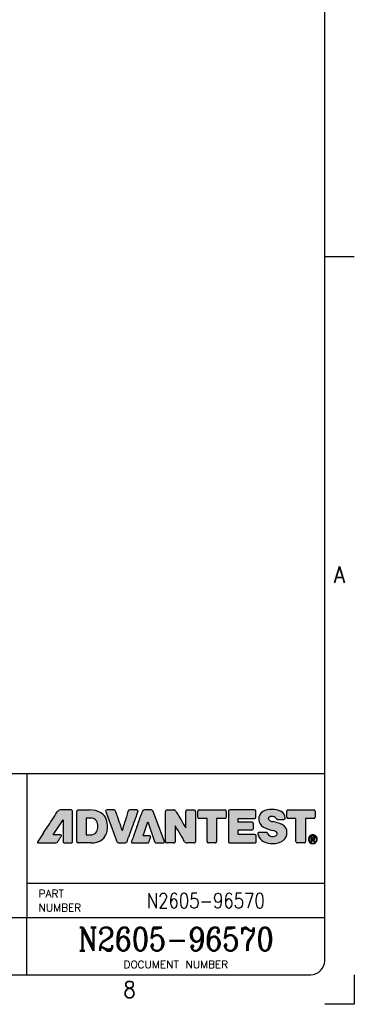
# Model space of a CAD drawing. Header units: inches. Extents: x 71 to 912, y 11 to 605.
# Tile 11 of 18: x 840 to 912, y 11 to 222. Entities that reach past the tile are written whole.
import ezdxf

# ---------------------------------------------------------------- set-up
doc = ezdxf.new("R2010")
doc.units = ezdxf.units.IN
doc.layers.add('1', color=7, linetype='Continuous')
doc.layers.add('Layer_1', color=7, linetype='Continuous')
doc.styles.add('CONVERTER_12', font='txt.shx', dxfattribs={"width": 0.9})
doc.styles.add('CONVERTER_14', font='txt.shx', dxfattribs={"width": 1.035})
doc.styles.add('CONVERTER_15', font='complex.shx', dxfattribs={"width": 0.855})
doc.styles.add('CONVERTER_16', font='txt.shx', dxfattribs={"width": 0.81})

# ---------------------------------------------------------------- blocks, each defined once
blk = doc.blocks.new('Drawing_Grid_Zones__10', base_point=(76.9653551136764, 17.25000004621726))
at = {"layer": '1', "color": 4, "linetype": 'Continuous'}
for p, q in [((911.6153551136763, 171.3750000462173), (905.2653551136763, 171.3750000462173)), ((911.6153551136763, 17.25000004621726), (911.6153551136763, 10.90000004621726)), ((911.6153551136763, 10.90000004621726), (905.2653551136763, 10.90000004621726))]:
    blk.add_line(p, q, dxfattribs=at)
at = {"layer": '1', "color": 4, "char_height": 3.5, "attachment_point": 5, "line_spacing_factor": 1.08043217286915, "style": 'CONVERTER_12'}
for s, insert in [('A', (908.4403551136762, 103.1125000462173)), ('8', (863.3841051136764, 14.07500004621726))]:
    blk.add_mtext(s, dxfattribs=dict(at, insert=insert))
blk = doc.blocks.new('A1_Size_Verigy_Frame__11', base_point=(76.9653551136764, 17.25000004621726))
at = {"layer": '1', "linetype": 'Continuous'}
h = blk.add_hatch(color=242, dxfattribs=at)
edge = h.paths.add_edge_path()
edge.add_arc((848.8530768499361, 51.66338460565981), 1.10714186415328, 131.212876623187, 152.1375945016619, ccw=False)
edge.add_arc((848.5058128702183, 51.93257433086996), 0.6810265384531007, 85.66129334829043, 124.13819621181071, ccw=False)
edge.add_line((848.5573341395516, 52.61164921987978), (850.8615757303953, 52.61164921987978))
edge.add_arc((850.8787947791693, 52.29340000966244), 0.3187146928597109, 46.77598937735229, 93.09699999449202, ccw=False)
edge.add_arc((850.8561036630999, 52.31199904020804), 0.3220351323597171, -3.008716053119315, 41.560746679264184, ccw=False)
edge.add_line((851.1776948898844, 52.29509610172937), (851.1776948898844, 45.85282196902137))
edge.add_arc((850.8559241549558, 45.83585842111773), 0.3222175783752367, -41.549221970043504, 3.017803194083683, ccw=False)
edge.add_arc((850.8788168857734, 45.85437912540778), 0.3186953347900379, 266.89883150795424, 313.22182736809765, ccw=False)
edge.add_line((850.8615757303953, 45.53615049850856), (849.4417418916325, 45.53615049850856))
edge.add_arc((849.4246209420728, 45.85442036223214), 0.3187300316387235, 226.7823603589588, 273.0791905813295, ccw=False)
edge.add_arc((849.4471966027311, 45.83596305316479), 0.3220548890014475, 176.9993113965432, 221.5997663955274, ccw=False)
edge.add_line((849.1255832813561, 45.85282196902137), (849.1255832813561, 50.48505452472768))
edge.add_line((849.1255832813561, 50.48505452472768), (846.9592221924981, 47.25194414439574))
edge.add_line((846.9592221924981, 47.25194414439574), (848.5805312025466, 47.25194414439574))
edge.add_arc((848.6118455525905, 47.08000237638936), 0.1747700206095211, 21.952584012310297, 100.3216867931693, ccw=False)
edge.add_arc((848.4707295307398, 47.12753407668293), 0.3037363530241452, -37.48613410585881, 3.3604449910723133, ccw=False)
edge.add_arc((674.2049439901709, 162.099209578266), 209.0780896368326, 326.41132645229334, 326.5792984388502, ccw=False)
edge.add_arc((634.7029819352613, 188.1257820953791), 256.3830913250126, 326.29183125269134, 326.4499020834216, ccw=False)
edge.add_arc((847.3686410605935, 46.20328131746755), 0.7112396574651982, 304.5942986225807, 329.5321343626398, ccw=False)
edge.add_arc((847.4548023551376, 46.18597662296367), 0.6509495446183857, 266.6333532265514, 299.2082095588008, ccw=False)
edge.add_line((847.4165751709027, 45.53615049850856), (843.8235947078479, 45.53615049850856))
edge.add_arc((843.7999954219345, 45.68954943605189), 0.1552036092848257, 199.4846287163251, 278.7459613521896, ccw=False)
edge.add_arc((843.945751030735, 45.67378134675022), 0.2942812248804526, 143.4495643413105, 187.0268410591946, ccw=False)
edge.add_arc((1179.811649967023, -173.9258248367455), 401.579068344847, 146.5283346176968, 146.8196182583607, ccw=False)
edge.add_arc((-7145.500539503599, 5316.300445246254), 9571.054158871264, 326.5995368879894, 326.620440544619)
edge.add_arc((646.1799763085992, 183.2184433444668), 240.5232951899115, 326.5016188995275, 326.9888478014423)
h = blk.add_hatch(color=242, dxfattribs=at)
edge = h.paths.add_edge_path()
edge.add_arc((2835.423456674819, -547.8136961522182), 2061.644341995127, 163.075853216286, 163.1104968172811)
edge.add_line((862.704379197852, 51.14943646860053), (862.1086606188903, 49.18817125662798))
edge.add_line((862.1086606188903, 49.18817125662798), (861.7954798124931, 48.15694520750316))
edge.add_arc((3216.060300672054, 851.557209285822), 2487.572075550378, 198.8172732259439, 198.8423683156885, ccw=False)
edge.add_arc((2390.88647299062, 570.5553515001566), 1615.864646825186, 198.7501215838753, 198.8235782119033, ccw=False)
edge.add_arc((967.2341038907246, 87.60326484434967), 112.5258629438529, 198.2618577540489, 198.9025518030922, ccw=False)
edge.add_arc((860.017873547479, 52.26889948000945), 0.3652270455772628, 11.56522843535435, 54.9393146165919)
edge.add_arc((860.0336640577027, 52.17391711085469), 0.4391204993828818, 63.77998794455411, 94.55738861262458)
edge.add_line((859.998772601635, 52.61164921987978), (858.4985775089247, 52.61164921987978))
edge.add_arc((858.4696646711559, 52.37343898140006), 0.2399584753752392, 83.07955931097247, 147.3527309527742)
edge.add_arc((858.5606288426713, 52.39645904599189), 0.3117413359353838, 160.0376524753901, 204.336222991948)
edge.add_line((858.2765879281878, 52.26799341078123), (858.8107774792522, 50.84025523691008))
edge.add_line((858.8107774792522, 50.84025523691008), (859.5935735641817, 48.748327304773))
edge.add_line((859.5935735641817, 48.748327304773), (860.3183769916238, 46.81149274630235))
edge.add_line((860.3183769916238, 46.81149274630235), (860.6785885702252, 45.84903469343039))
edge.add_arc((861.1548837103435, 45.99351803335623), 0.4977273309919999, 196.8750868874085, 230.6411219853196)
edge.add_arc((861.0862549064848, 45.98704203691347), 0.4518573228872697, 236.8609956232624, 273.7467478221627)
edge.add_line((861.115782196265, 45.53615049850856), (862.4007337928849, 45.53615049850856))
edge.add_arc((862.4303973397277, 45.98803456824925), 0.4528566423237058, 266.2442556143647, 303.1029394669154)
edge.add_arc((862.3620204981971, 45.99384844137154), 0.4980180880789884, 309.339717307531, 343.0953349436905)
edge.add_arc((650.4088791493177, 123.3331522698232), 226.1197480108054, 339.9604621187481, 340.2198396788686)
edge.add_line((863.1871112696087, 46.81149274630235), (863.886381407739, 48.748327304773))
edge.add_arc((2127.556604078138, -407.5527928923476), 1343.530105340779, 160.050879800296, 160.1457578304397, ccw=False)
edge.add_arc((1045.490543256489, -14.57047353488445), 192.3126038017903, 159.6623944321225, 160.1153819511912, ccw=False)
edge.add_arc((864.8859647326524, 52.39602786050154), 0.3083805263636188, 335.4691386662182, 380.2746989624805)
edge.add_arc((864.9734893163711, 52.37398522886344), 0.2394134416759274, 32.57561105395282, 96.93073074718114)
edge.add_line((864.9445994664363, 52.61164921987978), (863.4438126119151, 52.61164921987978))
edge.add_arc((863.4090701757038, 52.17484182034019), 0.4381868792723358, 85.45242773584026, 116.2457938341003)
edge.add_arc((863.4258057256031, 52.26782308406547), 0.3665156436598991, 125.0548009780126, 168.3042081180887)
h = blk.add_hatch(color=242, dxfattribs=at)
edge = h.paths.add_edge_path()
edge.add_arc((855.7663957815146, 49.67654096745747), 2.779835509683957, 19.857452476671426, 57.83270334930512, ccw=False)
edge.add_arc((853.7552748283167, 48.99684525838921), 4.902452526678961, -1.2407464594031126, 19.34486340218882, ccw=False)
edge.add_arc((854.5693350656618, 48.9047155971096), 4.087266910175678, 342.9432631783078, 359.80339281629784, ccw=False)
edge.add_arc((855.6273922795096, 48.53897882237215), 2.968731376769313, 309.5011562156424, 343.7018035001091, ccw=False)
edge.add_arc((855.3371045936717, 49.19790832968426), 3.667015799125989, 266.9313870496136, 306.4505430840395, ccw=False)
edge.add_line((855.1408026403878, 45.53615049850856), (852.3823246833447, 45.53615049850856))
edge.add_arc((852.365127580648, 45.85500072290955), 0.3193136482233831, 226.8230030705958, 273.0872415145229, ccw=False)
edge.add_arc((852.3872516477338, 45.83594887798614), 0.3218831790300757, 176.9951825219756, 221.6235329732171, ccw=False)
edge.add_line((852.0658110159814, 45.85282196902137), (852.0658110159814, 52.29509610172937))
edge.add_arc((852.3870725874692, 52.31190852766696), 0.321701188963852, 138.3649337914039, 182.9956994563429, ccw=False)
edge.add_arc((852.3651497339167, 52.2927783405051), 0.3193330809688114, 86.9169271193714, 133.1791759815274, ccw=False)
edge.add_line((852.3823246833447, 52.61164921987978), (854.7913081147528, 52.61164921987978))
edge.add_arc((855.0127915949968, 48.07675339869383), 4.540301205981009, 60.5316260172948, 92.79609357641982, ccw=False)
edge = h.paths.add_edge_path(flags=16)
edge.add_arc((854.9797181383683, 49.07434396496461), 1.814619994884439, 69.2049277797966, 89.7892672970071)
edge.add_line((854.9863922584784, 50.88895168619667), (854.0845078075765, 50.88895168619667))
edge.add_line((854.0845078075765, 50.88895168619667), (854.0845078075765, 47.26985480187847))
edge.add_line((854.0845078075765, 47.26985480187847), (854.9863922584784, 47.26985480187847))
edge.add_arc((854.9798725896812, 49.08520293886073), 1.815359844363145, 270.2057720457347, 290.7809905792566)
edge.add_arc((855.1259150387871, 48.72546974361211), 1.427242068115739, 290.423331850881, 325.0652133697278)
edge.add_arc((854.6037259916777, 48.98567008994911), 2.006168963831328, 327.5139589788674, 362.6796667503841)
edge.add_arc((854.604366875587, 49.17313902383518), 2.00552337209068, 357.3227798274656, 392.4911637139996)
edge.add_arc((855.1254190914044, 49.43271742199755), 1.427892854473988, 34.93741914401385, 69.56515606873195)
h = blk.add_hatch(color=242, dxfattribs=at)
edge = h.paths.add_edge_path()
edge.add_arc((866.5334065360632, 52.20641025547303), 0.4074515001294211, 84.02632575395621, 136.7395135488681)
edge.add_arc((867.237486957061, 51.84875589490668), 1.186270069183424, 147.528339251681, 165.5944165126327)
edge.add_arc((655.674342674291, 127.0836297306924), 223.360895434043, 340.0995832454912, 340.3964640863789, ccw=False)
edge.add_arc((-2701.998299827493, 1337.875571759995), 3792.671970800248, 340.1334444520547, 340.1662922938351, ccw=False)
edge.add_line((864.9590631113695, 49.009461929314), (864.2227283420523, 46.9712930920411))
edge.add_arc((1317.391170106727, -117.0160404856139), 481.9268431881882, 160.1064114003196, 160.2414218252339)
edge.add_arc((864.1654535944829, 45.73881699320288), 0.3666936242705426, 153.4007034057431, 198.1411635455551)
edge.add_arc((863.9941852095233, 45.75323360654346), 0.2189393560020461, 215.967897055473, 277.4662242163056)
edge.add_line((864.0226345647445, 45.53615049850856), (867.1140377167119, 45.53615049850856))
edge.add_arc((867.1786782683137, 46.17692972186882), 0.6440313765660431, 264.2396013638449, 293.4179830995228)
edge.add_arc((867.2203062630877, 45.86928296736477), 0.3552715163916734, 307.1061860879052, 348.5528525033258)
edge.add_arc((820.5111493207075, 61.70713600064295), 49.67364731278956, 341.3214976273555, 341.9677564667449)
edge.add_arc((902.4243477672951, 35.10549191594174), 36.45082470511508, 161.4132108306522, 162.0642225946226, ccw=False)
edge.add_arc((867.6142589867, 46.84998032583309), 0.2893982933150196, 334.1627680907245, 389.1515774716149)
edge.add_arc((867.6884001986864, 46.78724144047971), 0.2709173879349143, 48.75789492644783, 95.4393758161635)
edge.add_line((867.6627192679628, 47.05693890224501), (866.27665530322, 47.05693890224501))
edge.add_line((866.27665530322, 47.05693890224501), (867.3127907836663, 50.07121576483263))
edge.add_line((867.3127907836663, 50.07121576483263), (868.7339659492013, 45.81877593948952))
edge.add_arc((869.1537330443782, 45.91532084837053), 0.4307265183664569, 192.9525670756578, 226.4926407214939)
edge.add_arc((869.0693843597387, 45.87910941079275), 0.3482845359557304, 232.4664373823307, 273.7591154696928)
edge.add_line((869.0922185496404, 45.53157420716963), (870.6060636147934, 45.53157420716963))
edge.add_arc((870.6355394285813, 45.8045742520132), 0.2745866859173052, 263.8376468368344, 320.9425302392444)
edge.add_arc((870.5965583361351, 45.75684085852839), 0.2816054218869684, 333.5836701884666, 380.5951651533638)
edge.add_line((870.8601661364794, 45.8558991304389), (868.4704346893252, 52.27170178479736))
edge.add_arc((867.9818060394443, 52.1326370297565), 0.5080324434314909, 15.88646603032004, 48.64876378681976)
edge.add_arc((868.054939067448, 52.20998162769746), 0.4016728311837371, 49.1907481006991, 90.29263490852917)
edge.add_line((868.0528875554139, 52.61164921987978), (866.575810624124, 52.61164921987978))
h = blk.add_hatch(color=242, dxfattribs=at)
edge = h.paths.add_edge_path()
edge.add_arc((872.8277057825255, 52.10697651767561), 0.5552438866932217, 25.740648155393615, 53.68402604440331, ccw=False)
edge.add_arc((1186.307102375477, 238.3238420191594), 364.0645284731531, 210.7192487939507, 210.9077847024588)
edge.add_arc((4944.908838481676, 2484.3398159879), 4742.611523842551, 210.8647221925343, 210.8878976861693)
edge.add_line((874.9259745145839, 49.67278472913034), (875.4408759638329, 48.81210443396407))
edge.add_line((875.4408759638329, 48.81210443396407), (875.4408759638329, 52.29509610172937))
edge.add_arc((875.7623484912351, 52.31189119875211), 0.3219109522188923, 138.3939889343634, 182.9906571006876, ccw=False)
edge.add_arc((875.7398738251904, 52.29348749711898), 0.3186199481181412, 86.9267862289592, 133.2288545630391, ccw=False)
edge.add_line((875.7569556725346, 52.61164921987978), (877.2036949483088, 52.61164921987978))
edge.add_arc((877.2209441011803, 52.29345740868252), 0.3186590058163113, 46.7715733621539, 93.1029624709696, ccw=False)
edge.add_arc((877.1981226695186, 52.3120293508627), 0.3220974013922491, -3.0135330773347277, 41.54372239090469, ccw=False)
edge.add_line((877.5197746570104, 52.29509610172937), (877.5197746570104, 45.85282196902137))
edge.add_arc((877.1979430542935, 45.83582812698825), 0.3222799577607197, -41.532199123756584, 3.022611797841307, ccw=False)
edge.add_arc((877.2209661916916, 45.85432175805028), 0.3186396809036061, 266.8928711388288, 313.226241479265, ccw=False)
edge.add_line((877.2036949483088, 45.53615049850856), (875.7569556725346, 45.53615049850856))
edge.add_arc((875.7086082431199, 46.15877483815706), 0.6244986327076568, 238.821297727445, 274.4401670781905, ccw=False)
edge.add_arc((875.8208461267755, 46.16737231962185), 0.696011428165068, 206.0406950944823, 231.2609166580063, ccw=False)
edge.add_arc((694.7528972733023, -60.62993358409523), 209.5233230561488, 30.54781635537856, 30.98628959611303)
edge.add_arc((773.1537722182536, -13.24266824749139), 117.9147602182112, 30.85932168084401, 31.96736309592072)
edge.add_line((873.1867368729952, 49.18566393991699), (873.1867368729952, 45.85282196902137))
edge.add_arc((872.8650659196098, 45.83596778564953), 0.3221121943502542, -41.59184269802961, 2.9993113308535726, ccw=False)
edge.add_arc((872.8877921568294, 45.85422709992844), 0.3185356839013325, 266.9235056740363, 313.23119981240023, ccw=False)
edge.add_line((872.870696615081, 45.53615049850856), (871.423799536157, 45.53615049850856))
edge.add_arc((871.4067471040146, 45.85428247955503), 0.3185886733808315, 226.773204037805, 273.06821803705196, ccw=False)
edge.add_arc((871.4293164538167, 45.83600868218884), 0.322035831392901, 177.0072629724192, 221.6136343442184, ccw=False)
edge.add_line((871.1077198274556, 45.85282196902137), (871.1077198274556, 52.29509610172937))
edge.add_arc((871.4291373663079, 52.3118487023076), 0.3218538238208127, 138.3748374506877, 182.9836129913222, ccw=False)
edge.add_arc((871.4067692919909, 52.29349647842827), 0.3186082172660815, 86.93596616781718, 133.2289684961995, ccw=False)
edge.add_line((871.423799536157, 52.61164921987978), (872.870696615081, 52.61164921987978))
edge.add_arc((872.9143669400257, 52.08768798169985), 0.5257779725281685, 62.57392911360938, 94.76438975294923, ccw=False)
h = blk.add_hatch(color=242, dxfattribs=at)
edge = h.paths.add_edge_path()
edge.add_arc((883.8276169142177, 52.35239609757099), 0.2761069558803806, -3.0914510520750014, 43.07037585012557, ccw=False)
edge.add_line((884.1033220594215, 52.33750569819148), (884.1033220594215, 51.08861212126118))
edge.add_arc((883.8333263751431, 51.07311460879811), 0.2704400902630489, -43.555178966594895, 3.2851222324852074, ccw=False)
edge.add_arc((883.8461487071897, 51.09882929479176), 0.2802161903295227, 266.8188708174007, 310.81879512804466, ccw=False)
edge.add_line((883.8305987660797, 50.81904489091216), (882.0649787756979, 50.81904489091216))
edge.add_line((882.0649787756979, 50.81904489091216), (882.0649787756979, 45.85282196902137))
edge.add_arc((881.7434397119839, 45.83600394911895), 0.3219785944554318, -41.6215555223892, 2.9941129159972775, ccw=False)
edge.add_arc((881.7658585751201, 45.85447571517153), 0.3187829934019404, 266.9290771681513, 313.21324132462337, ccw=False)
edge.add_line((881.7487807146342, 45.53615049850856), (880.328946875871, 45.53615049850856))
edge.add_arc((880.3118126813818, 45.85423394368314), 0.3185445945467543, 226.7688924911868, 273.0833706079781, ccw=False)
edge.add_arc((880.3346189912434, 45.83593592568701), 0.3221552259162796, 176.9954155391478, 221.5774749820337, ccw=False)
edge.add_line((880.0129066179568, 45.85282196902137), (880.0129066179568, 50.81904489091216))
edge.add_line((880.0129066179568, 50.81904489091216), (878.3217697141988, 50.81904489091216))
edge.add_arc((878.3060639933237, 51.0999204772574), 0.2813143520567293, 229.262318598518, 273.2004753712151, ccw=False)
edge.add_arc((878.3180635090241, 51.07309729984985), 0.270133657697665, 176.7074697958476, 223.6119367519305, ccw=False)
edge.add_line((878.0483757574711, 51.08861212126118), (878.0483757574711, 52.33750569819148))
edge.add_arc((878.3237630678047, 52.35241410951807), 0.2757905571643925, 136.8732732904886, 183.0987486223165, ccw=False)
edge.add_arc((878.3070753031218, 52.33327327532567), 0.2778574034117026, 86.96851452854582, 131.632921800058, ccw=False)
edge.add_line((878.3217697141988, 52.61074185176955), (883.8305987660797, 52.61074185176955))
edge.add_arc((883.8451361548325, 52.33433682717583), 0.2767870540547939, 48.28502453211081, 93.01066987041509, ccw=False)
h = blk.add_hatch(color=242, dxfattribs=at)
edge = h.paths.add_edge_path()
edge.add_line((890.2227309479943, 52.61074185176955), (884.8885899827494, 52.61074185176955))
edge.add_arc((884.8739664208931, 52.33370989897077), 0.2774176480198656, 86.97835773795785, 131.6664677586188)
edge.add_arc((884.8909835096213, 52.35240311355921), 0.2759137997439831, 136.8941124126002, 183.0950764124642)
edge.add_line((884.6154721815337, 52.33750569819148), (884.6154721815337, 45.80883434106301))
edge.add_arc((884.8908832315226, 45.79379991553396), 0.2758211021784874, 176.8753795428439, 223.1157966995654)
edge.add_arc((884.8738423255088, 45.81291234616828), 0.2776272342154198, 228.406266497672, 273.0450053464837)
edge.add_line((884.8885899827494, 45.53567708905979), (890.2897972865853, 45.53567708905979))
edge.add_arc((890.3044538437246, 45.81235054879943), 0.2770613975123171, 266.967635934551, 311.6368989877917)
edge.add_arc((890.2869893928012, 45.79381404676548), 0.2759796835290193, 316.911004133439, 363.1198851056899)
edge.add_line((890.5625600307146, 45.80883434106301), (890.5625600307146, 47.05784627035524))
edge.add_arc((890.2926981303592, 47.07316419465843), 0.2702962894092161, 356.7512581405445, 403.5703415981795)
edge.add_arc((890.3052020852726, 47.0476965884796), 0.2801013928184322, 49.11632746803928, 93.15269943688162)
edge.add_line((890.2897972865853, 47.32737404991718), (886.6620212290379, 47.32737404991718))
edge.add_line((886.6620212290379, 47.32737404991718), (886.6620212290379, 48.34800537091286))
edge.add_line((886.6620212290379, 48.34800537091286), (889.6840304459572, 48.34800537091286))
edge.add_arc((889.6987323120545, 48.62552605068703), 0.2779098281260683, 266.9675477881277, 311.6212593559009)
edge.add_arc((889.68216395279, 48.60625826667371), 0.2756636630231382, 316.8628616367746, 363.0993323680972)
edge.add_line((889.9574244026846, 48.62116262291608), (889.9574244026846, 49.69651218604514))
edge.add_arc((889.682032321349, 49.7114462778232), 0.2757967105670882, 356.8959777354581, 403.1266416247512)
edge.add_arc((889.6987460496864, 49.69225221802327), 0.2778860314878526, 48.37817021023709, 93.03554859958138)
edge.add_line((889.6840304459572, 49.96974833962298), (886.6620212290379, 49.96974833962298))
edge.add_line((886.6620212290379, 49.96974833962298), (886.6620212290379, 50.81904489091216))
edge.add_line((886.6620212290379, 50.81904489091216), (890.2227309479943, 50.81904489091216))
edge.add_arc((890.2382760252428, 51.09889692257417), 0.2802834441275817, 266.8206307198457, 310.8135624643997)
edge.add_arc((890.2255311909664, 51.07312159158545), 0.2704065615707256, 316.4360240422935, 363.2840480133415)
edge.add_line((890.4954936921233, 51.08861212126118), (890.4954936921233, 52.33750569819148))
edge.add_arc((890.2198226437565, 52.3523889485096), 0.2760725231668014, 356.9096488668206, 403.0790878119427)
edge.add_arc((890.2372633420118, 52.33427054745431), 0.2768529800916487, 48.29033321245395, 93.00891718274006)
h = blk.add_hatch(color=242, dxfattribs=at)
edge = h.paths.add_edge_path()
edge.add_arc((893.9776876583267, 46.94872648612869), 1.294018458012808, 27.885152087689, 85.3070514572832)
edge.add_arc((895.8793745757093, 56.54718384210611), 8.50063124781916, 244.0232229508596, 257.8039890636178, ccw=False)
edge.add_arc((892.981398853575, 50.57665061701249), 1.863984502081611, 178.3951867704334, 243.7177987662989, ccw=False)
edge.add_arc((892.923734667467, 50.72867128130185), 1.808346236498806, 122.18599626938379, 183.1642695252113, ccw=False)
edge.add_arc((893.7523879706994, 49.0042626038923), 3.715507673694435, 87.35079217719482, 118.83422567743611, ccw=False)
edge.add_arc((894.0967649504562, 48.59112623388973), 4.128284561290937, 64.09325971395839, 92.3967795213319, ccw=False)
edge.add_arc((895.1410774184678, 50.8205654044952), 1.666982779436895, 4.062415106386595, 62.90073530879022, ccw=False)
edge.add_arc((896.4606807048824, 50.8772628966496), 0.3486398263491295, -33.696033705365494, 10.1428960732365, ccw=False)
edge.add_arc((896.5199381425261, 50.93521093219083), 0.3412605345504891, 264.5083514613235, 312.55832820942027, ccw=False)
edge.add_line((896.4872792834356, 50.5955167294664), (895.2291542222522, 50.5955167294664))
edge.add_arc((895.1802410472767, 51.22028206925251), 0.6266771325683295, 250.4278051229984, 274.4765824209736, ccw=False)
edge.add_arc((895.1436666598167, 50.94619428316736), 0.3607625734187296, 203.2172968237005, 241.27967342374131, ccw=False)
edge.add_arc((893.9792386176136, 50.24410407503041), 1.003566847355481, 33.90936310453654, 98.64219299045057)
edge.add_arc((893.7920976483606, 50.54483682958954), 0.6923939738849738, 86.99134299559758, 165.0839782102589)
edge.add_arc((894.2294705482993, 51.42493657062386), 1.310278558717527, 212.3892844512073, 267.4640070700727)
edge.add_arc((892.8007778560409, 42.38320706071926), 7.85328230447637, 65.00872040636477, 79.94807336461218, ccw=False)
edge.add_arc((895.3276059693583, 47.83929039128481), 1.840565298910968, -1.9592623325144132, 64.54671349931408, ccw=False)
edge.add_arc((895.0911852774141, 47.72490450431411), 2.076547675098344, -53.3369503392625, 1.419992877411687, ccw=False)
edge.add_arc((894.279908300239, 49.07451296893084), 3.646869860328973, 267.36892748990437, 304.22574648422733, ccw=False)
edge.add_arc((894.007223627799, 49.81572322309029), 4.385499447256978, 245.0699406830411, 271.375545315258, ccw=False)
edge.add_arc((893.107863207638, 47.85535234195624), 2.228725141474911, 194.4793572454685, 244.7933641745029, ccw=False)
edge.add_arc((891.4719747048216, 47.48698084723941), 0.5551656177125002, 162.5570206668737, 199.8903698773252, ccw=False)
edge.add_arc((891.1718072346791, 47.51925670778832), 0.2657994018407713, 82.6512764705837, 149.6911343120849, ccw=False)
edge.add_line((891.2058051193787, 47.78287284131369), (892.6388944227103, 47.78287284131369))
edge.add_arc((892.6923029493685, 47.29322818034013), 0.4925488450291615, 66.29400076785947, 96.22499015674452, ccw=False)
edge.add_arc((892.6646101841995, 47.46182238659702), 0.3615178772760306, 13.723611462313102, 51.36444704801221, ccw=False)
edge.add_arc((894.0326133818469, 48.06897288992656), 1.142688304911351, 207.1472501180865, 278.4503520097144)
edge.add_arc((894.2726089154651, 47.82765810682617), 0.8918850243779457, 265.3647727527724, 342.1275806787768)
h = blk.add_hatch(color=242, dxfattribs=at)
edge = h.paths.add_edge_path()
edge.add_arc((902.9098760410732, 52.35240239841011), 0.2760363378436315, -3.0935524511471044, 43.08228912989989, ccw=False)
edge.add_line((903.1855101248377, 52.33750569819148), (903.1855101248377, 51.08861212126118))
edge.add_arc((902.9155832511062, 51.07310852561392), 0.2703717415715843, -43.56717279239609, 3.2872448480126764, ccw=False)
edge.add_arc((902.928219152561, 51.09908490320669), 0.2804736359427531, 266.8135723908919, 310.7997971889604, ccw=False)
edge.add_line((902.9126290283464, 50.81904489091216), (901.1468906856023, 50.81904489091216))
edge.add_line((901.1468906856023, 50.81904489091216), (901.1468906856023, 45.85282196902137))
edge.add_arc((900.8251398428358, 45.83593908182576), 0.3221934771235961, -41.572190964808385, 3.003665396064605, ccw=False)
edge.add_arc((900.8480465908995, 45.85410512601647), 0.3184150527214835, 266.9184250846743, 313.24015284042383, ccw=False)
edge.add_line((900.830929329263, 45.53615049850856), (899.4109771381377, 45.53615049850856))
edge.add_arc((899.3937528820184, 45.85425019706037), 0.3185656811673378, 226.7691261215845, 273.0993879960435, ccw=False)
edge.add_arc((899.4167461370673, 45.83586157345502), 0.3222558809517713, 176.9831170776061, 221.5439356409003, ccw=False)
edge.add_line((899.0949368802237, 45.85282196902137), (899.0949368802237, 50.81904489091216))
edge.add_line((899.0949368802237, 50.81904489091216), (897.4031687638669, 50.81904489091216))
edge.add_arc((897.3876343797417, 51.09843495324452), 0.2798215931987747, 229.1512307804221, 273.1824294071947, ccw=False)
edge.add_arc((897.4008292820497, 51.07309823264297), 0.2705922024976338, 176.7132532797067, 223.5197808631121, ccw=False)
edge.add_line((897.1306821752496, 51.08861212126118), (897.1306821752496, 52.33750569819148))
edge.add_arc((897.4065431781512, 52.35241280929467), 0.2762634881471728, 136.9647064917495, 183.0931687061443, ccw=False)
edge.add_arc((897.3886467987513, 52.33472220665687), 0.2764013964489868, 86.98832714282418, 131.7453393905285, ccw=False)
edge.add_line((897.4031687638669, 52.61074185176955), (902.9126290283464, 52.61074185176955))
edge.add_arc((902.9272069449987, 52.33408778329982), 0.2770378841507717, 48.30423825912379, 93.01633490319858, ccw=False)
at = {"color": 7, "linetype": 'Continuous'}
for p, q in [((700.874730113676, 60.44375004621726), (905.2653551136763, 60.44375004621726)), ((841.3684801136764, 60.44375004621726), (841.3684801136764, 29.48750004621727)), ((841.3684801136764, 29.48750004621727), (775.1059801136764, 29.48750004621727)), ((841.3684801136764, 17.25000004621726), (841.3684801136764, 29.48750004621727)), ((905.2653551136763, 29.48750004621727), (841.3684801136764, 29.48750004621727))]:
    blk.add_line(p, q, dxfattribs=at)
at = {"color": 4, "linetype": 'Continuous'}
blk.add_line((905.2653551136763, 36.81229959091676), (841.3684801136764, 36.81229959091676), dxfattribs=at)
at = {"layer": '1', "color": 7, "linetype": 'Continuous'}
for p, q in [((905.2653551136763, 20.25000004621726), (905.2653551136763, 595.5500000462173)), ((79.9653551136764, 17.25000004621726), (902.2653551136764, 17.25000004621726))]:
    blk.add_line(p, q, dxfattribs=at)
blk.add_arc((902.2653551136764, 20.25000004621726), 3, 270, 0, dxfattribs=at)
at = {"layer": 'Layer_1', "color": 242, "linetype": 'Continuous'}
for p, q in [((850.8615757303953, 52.61164921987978), (848.5573341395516, 52.61164921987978)), ((851.1776948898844, 45.85282196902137), (851.1776948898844, 52.29509610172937)), ((852.0658110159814, 45.85282196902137), (852.0658110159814, 52.29509610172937)), ((852.3823246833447, 52.61164921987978), (854.7913081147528, 52.61164921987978)), ((854.9863922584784, 50.88895168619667), (854.0845078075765, 50.88895168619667)), ((854.0845078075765, 50.88895168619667), (854.0845078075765, 47.26985480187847)), ((858.2765879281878, 52.26799341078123), (858.8107774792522, 50.84025523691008)), ((859.998772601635, 52.61164921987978), (858.4985775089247, 52.61164921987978)), ((858.8107774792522, 50.84025523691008), (859.5935735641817, 48.748327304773)), ((862.704379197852, 51.14943646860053), (862.1086606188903, 49.18817125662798)), ((864.9445994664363, 52.61164921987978), (863.4438126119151, 52.61164921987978)), ((868.0528875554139, 52.61164921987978), (866.575810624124, 52.61164921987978)), ((870.8601661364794, 45.8558991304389), (868.4704346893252, 52.27170178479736)), ((871.1077198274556, 45.85282196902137), (871.1077198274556, 52.29509610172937)), ((871.423799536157, 52.61164921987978), (872.870696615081, 52.61164921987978)), ((875.4408759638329, 48.81210443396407), (875.4408759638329, 52.29509610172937)), ((875.7569556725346, 52.61164921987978), (877.2036949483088, 52.61164921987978)), ((877.5197746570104, 52.29509610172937), (877.5197746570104, 45.85282196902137)), ((878.0483757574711, 51.08861212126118), (878.0483757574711, 52.33750569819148)), ((878.3217697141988, 52.61074185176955), (883.8305987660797, 52.61074185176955)), ((880.0129066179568, 50.81904489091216), (878.3217697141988, 50.81904489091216)), ((880.0129066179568, 45.85282196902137), (880.0129066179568, 50.81904489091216)), ((883.8305987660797, 50.81904489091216), (882.0649787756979, 50.81904489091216)), ((882.0649787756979, 50.81904489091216), (882.0649787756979, 45.85282196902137)), ((884.1033220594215, 52.33750569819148), (884.1033220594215, 51.08861212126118)), ((884.6154721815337, 52.33750569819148), (884.6154721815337, 45.80883434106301)), ((890.2227309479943, 52.61074185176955), (884.8885899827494, 52.61074185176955)), ((886.6620212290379, 49.96974833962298), (886.6620212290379, 50.81904489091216)), ((886.6620212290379, 50.81904489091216), (890.2227309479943, 50.81904489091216)), ((890.4954936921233, 51.08861212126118), (890.4954936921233, 52.33750569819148)), ((897.1306821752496, 51.08861212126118), (897.1306821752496, 52.33750569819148)), ((897.4031687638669, 52.61074185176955), (902.9126290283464, 52.61074185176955)), ((899.0949368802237, 50.81904489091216), (897.4031687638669, 50.81904489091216)), ((899.0949368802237, 45.85282196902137), (899.0949368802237, 50.81904489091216)), ((902.9126290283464, 50.81904489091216), (901.1468906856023, 50.81904489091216)), ((901.1468906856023, 50.81904489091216), (901.1468906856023, 45.85282196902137)), ((903.1855101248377, 52.33750569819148), (903.1855101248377, 51.08861212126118)), ((846.9592221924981, 47.25194414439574), (849.1255832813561, 50.48505452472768)), ((849.1255832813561, 50.48505452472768), (849.1255832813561, 45.85282196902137)), ((859.5935735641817, 48.748327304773), (860.3183769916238, 46.81149274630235)), ((862.1086606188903, 49.18817125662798), (861.7954798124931, 48.15694520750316)), ((863.886381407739, 48.748327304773), (863.1871112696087, 46.81149274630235)), ((864.9590631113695, 49.009461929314), (864.2227283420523, 46.9712930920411)), ((866.27665530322, 47.05693890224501), (867.3127907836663, 50.07121576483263)), ((867.3127907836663, 50.07121576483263), (868.7339659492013, 45.81877593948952)), ((873.1867368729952, 49.18566393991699), (873.1867368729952, 45.85282196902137)), ((874.9259745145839, 49.67278472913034), (875.4408759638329, 48.81210443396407)), ((889.6840304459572, 49.96974833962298), (886.6620212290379, 49.96974833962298)), ((889.9574244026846, 48.62116262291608), (889.9574244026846, 49.69651218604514)), ((895.2291542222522, 50.5955167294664), (896.4872792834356, 50.5955167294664)), ((848.5805312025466, 47.25194414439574), (846.9592221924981, 47.25194414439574)), ((854.0845078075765, 47.26985480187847), (854.9863922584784, 47.26985480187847)), ((860.3183769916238, 46.81149274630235), (860.6785885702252, 45.84903469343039)), ((867.6627192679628, 47.05693890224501), (866.27665530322, 47.05693890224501)), ((886.6620212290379, 47.32737404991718), (886.6620212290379, 48.34800537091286)), ((886.6620212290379, 48.34800537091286), (889.6840304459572, 48.34800537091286)), ((890.2897972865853, 47.32737404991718), (886.6620212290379, 47.32737404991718)), ((890.5625600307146, 45.80883434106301), (890.5625600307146, 47.05784627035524)), ((892.6388944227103, 47.78287284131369), (891.2058051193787, 47.78287284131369)), ((902.3536113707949, 45.79285677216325), (902.3536113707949, 46.88055443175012)), ((902.3536113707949, 46.88055443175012), (902.7857158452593, 46.88055443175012)), ((902.7843350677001, 46.76449021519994), (902.4846274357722, 46.76449021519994)), ((902.4846274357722, 46.76449021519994), (902.4846274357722, 46.38722233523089)), ((843.8235947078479, 45.53615049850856), (847.4165751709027, 45.53615049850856)), ((849.4417418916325, 45.53615049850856), (850.8615757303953, 45.53615049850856)), ((855.1408026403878, 45.53615049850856), (852.3823246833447, 45.53615049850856)), ((861.115782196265, 45.53615049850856), (862.4007337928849, 45.53615049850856)), ((864.0226345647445, 45.53615049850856), (867.1140377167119, 45.53615049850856)), ((869.0922185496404, 45.53157420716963), (870.6060636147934, 45.53157420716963)), ((872.870696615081, 45.53615049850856), (871.423799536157, 45.53615049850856)), ((877.2036949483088, 45.53615049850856), (875.7569556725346, 45.53615049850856)), ((881.7487807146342, 45.53615049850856), (880.328946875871, 45.53615049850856)), ((884.8885899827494, 45.53567708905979), (890.2897972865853, 45.53567708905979)), ((900.830929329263, 45.53615049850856), (899.4109771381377, 45.53615049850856)), ((902.4846274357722, 45.79285677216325), (902.3536113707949, 45.79285677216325)), ((902.4846274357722, 46.38722233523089), (902.7843350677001, 46.38722233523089)), ((902.6924147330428, 46.27936388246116), (902.4846274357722, 46.27936388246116)), ((902.4846274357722, 46.27936388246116), (902.4846274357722, 45.79285677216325)), ((902.9776833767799, 45.79285677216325), (902.6924147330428, 46.27936388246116)), ((902.8309658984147, 46.27936388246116), (903.105503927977, 45.79285677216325)), ((903.105503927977, 45.79285677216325), (902.9776833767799, 45.79285677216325)), ((903.6546983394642, 46.21876747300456), (903.6546983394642, 46.42773829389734))]:
    blk.add_line(p, q, dxfattribs=at)
for centre, radius, start, end in [((646.1799763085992, 183.2184433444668), 240.5232951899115, 326.5016188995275, 326.9888478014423), ((848.8530768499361, 51.66338460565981), 1.10714186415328, 131.212876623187, 152.1375945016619), ((848.5058128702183, 51.93257433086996), 0.6810265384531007, 85.66129334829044, 124.1381962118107), ((850.8787947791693, 52.29340000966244), 0.3187146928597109, 46.77598937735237, 93.09699999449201), ((850.8561036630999, 52.31199904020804), 0.3220351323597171, 356.9912839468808, 41.56074667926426), ((852.3870725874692, 52.31190852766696), 0.321701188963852, 138.3649337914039, 182.9956994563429), ((852.3651497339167, 52.2927783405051), 0.3193330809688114, 86.91692711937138, 133.1791759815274), ((855.0127915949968, 48.07675339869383), 4.540301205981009, 60.53162601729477, 92.7960935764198), ((854.9797181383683, 49.07434396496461), 1.814619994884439, 69.2049277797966, 89.7892672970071), ((855.1254190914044, 49.43271742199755), 1.427892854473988, 34.93741914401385, 69.56515606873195), ((855.7663957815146, 49.67654096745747), 2.779835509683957, 19.85745247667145, 57.83270334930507), ((858.5606288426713, 52.39645904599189), 0.3117413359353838, 160.0376524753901, 204.336222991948), ((858.4696646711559, 52.37343898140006), 0.2399584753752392, 83.07955931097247, 147.3527309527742), ((860.0336640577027, 52.17391711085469), 0.4391204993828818, 63.77998794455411, 94.55738861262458), ((860.017873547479, 52.26889948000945), 0.3652270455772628, 11.56522843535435, 54.9393146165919), ((967.2341038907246, 87.60326484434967), 112.5258629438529, 198.2618577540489, 198.9025518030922), ((2390.88647299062, 570.5553515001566), 1615.864646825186, 198.7501215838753, 198.8235782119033), ((2835.423456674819, -547.8136961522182), 2061.644341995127, 163.075853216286, 163.1104968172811), ((863.4258057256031, 52.26782308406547), 0.3665156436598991, 125.0548009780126, 168.3042081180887), ((863.4090701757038, 52.17484182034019), 0.4381868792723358, 85.45242773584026, 116.2457938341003), ((2127.556604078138, -407.5527928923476), 1343.530105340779, 160.0508798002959, 160.1457578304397), ((1045.490543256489, -14.57047353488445), 192.3126038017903, 159.6623944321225, 160.1153819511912), ((864.9734893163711, 52.37398522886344), 0.2394134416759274, 32.57561105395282, 96.93073074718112), ((-2701.998299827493, 1337.875571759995), 3792.671970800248, 340.1334444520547, 340.1662922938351), ((864.8859647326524, 52.39602786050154), 0.3083805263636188, 335.4691386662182, 20.27469896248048), ((655.674342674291, 127.0836297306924), 223.360895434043, 340.0995832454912, 340.3964640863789), ((867.237486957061, 51.84875589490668), 1.186270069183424, 147.528339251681, 165.5944165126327), ((866.5334065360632, 52.20641025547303), 0.4074515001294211, 84.02632575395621, 136.7395135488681), ((868.054939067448, 52.20998162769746), 0.4016728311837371, 49.1907481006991, 90.29263490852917), ((867.9818060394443, 52.1326370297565), 0.5080324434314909, 15.88646603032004, 48.64876378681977), ((871.4291373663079, 52.3118487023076), 0.3218538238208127, 138.3748374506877, 182.9836129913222), ((871.4067692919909, 52.29349647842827), 0.3186082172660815, 86.93596616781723, 133.2289684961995), ((872.9143669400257, 52.08768798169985), 0.5257779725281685, 62.57392911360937, 94.76438975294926), ((872.8277057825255, 52.10697651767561), 0.5552438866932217, 25.7406481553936, 53.68402604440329), ((1186.307102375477, 238.3238420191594), 364.0645284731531, 210.7192487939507, 210.9077847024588), ((4944.908838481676, 2484.3398159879), 4742.611523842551, 210.8647221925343, 210.8878976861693), ((875.7623484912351, 52.31189119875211), 0.3219109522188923, 138.3939889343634, 182.9906571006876), ((875.7398738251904, 52.29348749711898), 0.3186199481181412, 86.92678622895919, 133.2288545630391), ((877.2209441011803, 52.29345740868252), 0.3186590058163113, 46.77157336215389, 93.10296247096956), ((877.1981226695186, 52.3120293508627), 0.3220974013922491, 356.9864669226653, 41.54372239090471), ((878.3180635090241, 51.07309729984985), 0.270133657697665, 176.7074697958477, 223.6119367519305), ((878.3237630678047, 52.35241410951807), 0.2757905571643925, 136.8732732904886, 183.0987486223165), ((878.3070753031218, 52.33327327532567), 0.2778574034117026, 86.96851452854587, 131.632921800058), ((878.3060639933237, 51.0999204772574), 0.2813143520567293, 229.262318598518, 273.2004753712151), ((883.8451361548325, 52.33433682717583), 0.2767870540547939, 48.28502453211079, 93.01066987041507), ((883.8461487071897, 51.09882929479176), 0.2802161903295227, 266.8188708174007, 310.8187951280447), ((883.8276169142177, 52.35239609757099), 0.2761069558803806, 356.9085489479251, 43.07037585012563), ((883.8333263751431, 51.07311460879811), 0.2704400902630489, 316.4448210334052, 3.28512223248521), ((884.8909835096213, 52.35240311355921), 0.2759137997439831, 136.8941124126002, 183.0950764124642), ((884.8739664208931, 52.33370989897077), 0.2774176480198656, 86.97835773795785, 131.6664677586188), ((890.2372633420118, 52.33427054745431), 0.2768529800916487, 48.29033321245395, 93.00891718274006), ((890.2382760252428, 51.09889692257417), 0.2802834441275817, 266.8206307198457, 310.8135624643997), ((890.2198226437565, 52.3523889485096), 0.2760725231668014, 356.9096488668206, 43.07908781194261), ((890.2255311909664, 51.07312159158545), 0.2704065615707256, 316.4360240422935, 3.28404801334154), ((892.923734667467, 50.72867128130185), 1.808346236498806, 122.1859962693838, 183.1642695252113), ((893.7523879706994, 49.0042626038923), 3.715507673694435, 87.35079217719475, 118.8342256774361), ((893.7920976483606, 50.54483682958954), 0.6923939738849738, 86.99134299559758, 165.0839782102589), ((893.9792386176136, 50.24410407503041), 1.003566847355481, 33.90936310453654, 98.64219299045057), ((894.0967649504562, 48.59112623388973), 4.128284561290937, 64.09325971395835, 92.39677952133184), ((895.1436666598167, 50.94619428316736), 0.3607625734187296, 203.2172968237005, 241.2796734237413), ((895.1410774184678, 50.8205654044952), 1.666982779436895, 4.06241510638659, 62.90073530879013), ((896.4606807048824, 50.8772628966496), 0.3486398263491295, 326.3039662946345, 10.14289607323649), ((897.4008292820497, 51.07309823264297), 0.2705922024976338, 176.7132532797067, 223.5197808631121), ((897.4065431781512, 52.35241280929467), 0.2762634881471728, 136.9647064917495, 183.0931687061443), ((897.3886467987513, 52.33472220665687), 0.2764013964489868, 86.98832714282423, 131.7453393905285), ((897.3876343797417, 51.09843495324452), 0.2798215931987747, 229.1512307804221, 273.1824294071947), ((902.9272069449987, 52.33408778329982), 0.2770378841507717, 48.30423825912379, 93.01633490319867), ((902.928219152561, 51.09908490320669), 0.2804736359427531, 266.8135723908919, 310.7997971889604), ((902.9098760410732, 52.35240239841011), 0.2760363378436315, 356.906447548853, 43.08228912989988), ((902.9155832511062, 51.07310852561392), 0.2703717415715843, 316.4328272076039, 3.28724484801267), ((-7145.500539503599, 5316.300445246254), 9571.054158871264, 326.5995368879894, 326.620440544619), ((854.604366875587, 49.17313902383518), 2.00552337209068, 357.3227798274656, 32.49116371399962), ((854.6037259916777, 48.98567008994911), 2.006168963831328, 327.5139589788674, 2.67966675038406), ((853.7552748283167, 48.99684525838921), 4.902452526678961, 358.7592535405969, 19.34486340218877), ((854.5693350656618, 48.9047155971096), 4.087266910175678, 342.9432631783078, 359.8033928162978), ((3216.060300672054, 851.557209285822), 2487.572075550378, 198.8172732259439, 198.8423683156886), ((773.1537722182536, -13.24266824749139), 117.9147602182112, 30.85932168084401, 31.96736309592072), ((889.6987460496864, 49.69225221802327), 0.2778860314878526, 48.37817021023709, 93.03554859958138), ((889.682032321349, 49.7114462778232), 0.2757967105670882, 356.8959777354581, 43.1266416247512), ((889.68216395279, 48.60625826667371), 0.2756636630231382, 316.8628616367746, 3.09933236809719), ((892.981398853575, 50.57665061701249), 1.863984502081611, 178.3951867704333, 243.7177987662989), ((895.8793745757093, 56.54718384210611), 8.50063124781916, 244.0232229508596, 257.8039890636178), ((894.2294705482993, 51.42493657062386), 1.310278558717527, 212.3892844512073, 267.4640070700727), ((892.8007778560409, 42.38320706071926), 7.85328230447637, 65.00872040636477, 79.94807336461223), ((895.1802410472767, 51.22028206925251), 0.6266771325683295, 250.4278051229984, 274.4765824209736), ((895.3276059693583, 47.83929039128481), 1.840565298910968, 358.0407376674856, 64.54671349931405), ((896.5199381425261, 50.93521093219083), 0.3412605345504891, 264.5083514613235, 312.5583282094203), ((1179.811649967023, -173.9258248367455), 401.579068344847, 146.5283346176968, 146.8196182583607), ((674.2049439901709, 162.099209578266), 209.0780896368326, 326.4113264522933, 326.5792984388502), ((848.6118455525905, 47.08000237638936), 0.1747700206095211, 21.95258401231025, 100.3216867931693), ((848.4707295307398, 47.12753407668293), 0.3037363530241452, 322.5138658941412, 3.36044499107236), ((854.9798725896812, 49.08520293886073), 1.815359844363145, 270.2057720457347, 290.7809905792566), ((855.1259150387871, 48.72546974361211), 1.427242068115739, 290.423331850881, 325.0652133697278), ((855.6273922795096, 48.53897882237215), 2.968731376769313, 309.5011562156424, 343.7018035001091), ((650.4088791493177, 123.3331522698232), 226.1197480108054, 339.9604621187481, 340.2198396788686), ((1317.391170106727, -117.0160404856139), 481.9268431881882, 160.1064114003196, 160.2414218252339), ((867.6884001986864, 46.78724144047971), 0.2709173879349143, 48.75789492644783, 95.4393758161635), ((902.4243477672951, 35.10549191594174), 36.45082470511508, 161.4132108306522, 162.0642225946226), ((867.6142589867, 46.84998032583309), 0.2893982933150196, 334.1627680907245, 29.15157747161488), ((694.7528972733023, -60.62993358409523), 209.5233230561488, 30.54781635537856, 30.98628959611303), ((889.6987323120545, 48.62552605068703), 0.2779098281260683, 266.9675477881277, 311.6212593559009), ((890.3052020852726, 47.0476965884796), 0.2801013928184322, 49.11632746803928, 93.15269943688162), ((890.2926981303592, 47.07316419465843), 0.2702962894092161, 356.7512581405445, 43.57034159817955), ((891.4719747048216, 47.48698084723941), 0.5551656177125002, 162.5570206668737, 199.8903698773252), ((891.1718072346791, 47.51925670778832), 0.2657994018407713, 82.6512764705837, 149.6911343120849), ((893.107863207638, 47.85535234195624), 2.228725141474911, 194.4793572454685, 244.7933641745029), ((892.6923029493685, 47.29322818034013), 0.4925488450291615, 66.29400076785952, 96.2249901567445), ((892.6646101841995, 47.46182238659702), 0.3615178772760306, 13.72361146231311, 51.3644470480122), ((894.0326133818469, 48.06897288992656), 1.142688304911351, 207.1472501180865, 278.4503520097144), ((893.9776876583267, 46.94872648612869), 1.294018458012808, 27.885152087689, 85.3070514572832), ((894.2726089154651, 47.82765810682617), 0.8918850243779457, 265.3647727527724, 342.1275806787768), ((895.0911852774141, 47.72490450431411), 2.076547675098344, 306.6630496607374, 1.41999287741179), ((902.7033859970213, 46.32453779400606), 0.9514789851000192, 134.9333024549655, 180.0809377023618), ((902.7043460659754, 46.32435637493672), 0.819529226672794, 134.9425292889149, 180.0812856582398), ((902.7048936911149, 46.32639665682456), 0.951230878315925, 89.91996090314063, 135.0766713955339), ((902.7051845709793, 46.32651735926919), 0.8185947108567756, 89.92735176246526, 135.0909157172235), ((902.70769940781, 46.32718108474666), 0.9504466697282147, 47.85976369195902, 90.08903195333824), ((902.7072918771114, 46.32665259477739), 0.8184595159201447, 44.90515138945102, 90.07486053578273), ((902.8036727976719, 46.4814574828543), 0.2836925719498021, 56.02385462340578, 93.90856240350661), ((902.8175360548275, 46.51336749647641), 0.368563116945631, 43.28156319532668, 94.95284579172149), ((902.8496024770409, 46.56601325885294), 0.1731266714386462, 309.6222753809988, 4.02461041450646), ((902.8550921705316, 46.5879520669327), 0.1674962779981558, 356.6499183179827, 50.24202953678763), ((902.8729888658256, 46.55820356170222), 0.273296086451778, 314.679873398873, 1.87747885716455), ((902.8242804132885, 46.57817497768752), 0.3220463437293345, 358.0394584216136, 35.68822093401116), ((902.707962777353, 46.32438670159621), 0.8195865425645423, 359.9165999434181, 45.05045498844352), ((902.7080067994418, 46.32438425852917), 0.9523166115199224, 6.23052979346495, 47.98637761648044), ((843.945751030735, 45.67378134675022), 0.2942812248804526, 143.4495643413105, 187.0268410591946), ((843.7999954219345, 45.68954943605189), 0.1552036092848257, 199.4846287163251, 278.7459613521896), ((847.4548023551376, 46.18597662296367), 0.6509495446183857, 266.6333532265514, 299.2082095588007), ((847.3686410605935, 46.20328131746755), 0.7112396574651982, 304.5942986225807, 329.5321343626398), ((634.7029819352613, 188.1257820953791), 256.3830913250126, 326.2918312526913, 326.4499020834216), ((849.4471966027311, 45.83596305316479), 0.3220548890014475, 176.9993113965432, 221.5997663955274), ((849.4246209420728, 45.85442036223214), 0.3187300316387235, 226.7823603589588, 273.0791905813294), ((850.8788168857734, 45.85437912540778), 0.3186953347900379, 266.8988315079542, 313.2218273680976), ((850.8559241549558, 45.83585842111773), 0.3222175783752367, 318.4507780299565, 3.01780319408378), ((852.3872516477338, 45.83594887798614), 0.3218831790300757, 176.9951825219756, 221.6235329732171), ((852.365127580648, 45.85500072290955), 0.3193136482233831, 226.8230030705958, 273.0872415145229), ((855.3371045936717, 49.19790832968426), 3.667015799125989, 266.9313870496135, 306.4505430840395), ((861.1548837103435, 45.99351803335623), 0.4977273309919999, 196.8750868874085, 230.6411219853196), ((861.0862549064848, 45.98704203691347), 0.4518573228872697, 236.8609956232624, 273.7467478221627), ((862.4303973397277, 45.98803456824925), 0.4528566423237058, 266.2442556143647, 303.1029394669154), ((862.3620204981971, 45.99384844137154), 0.4980180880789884, 309.339717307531, 343.0953349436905), ((864.1654535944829, 45.73881699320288), 0.3666936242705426, 153.4007034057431, 198.1411635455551), ((863.9941852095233, 45.75323360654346), 0.2189393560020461, 215.967897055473, 277.4662242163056), ((867.1786782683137, 46.17692972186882), 0.6440313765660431, 264.2396013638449, 293.4179830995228), ((867.2203062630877, 45.86928296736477), 0.3552715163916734, 307.1061860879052, 348.5528525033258), ((820.5111493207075, 61.70713600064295), 49.67364731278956, 341.3214976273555, 341.9677564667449), ((869.1537330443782, 45.91532084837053), 0.4307265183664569, 192.9525670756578, 226.4926407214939), ((869.0693843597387, 45.87910941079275), 0.3482845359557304, 232.4664373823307, 273.7591154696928), ((870.6355394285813, 45.8045742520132), 0.2745866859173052, 263.8376468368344, 320.9425302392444), ((870.5965583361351, 45.75684085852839), 0.2816054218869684, 333.5836701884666, 20.59516515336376), ((871.4293164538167, 45.83600868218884), 0.322035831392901, 177.0072629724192, 221.6136343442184), ((871.4067471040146, 45.85428247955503), 0.3185886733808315, 226.773204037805, 273.068218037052), ((872.8877921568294, 45.85422709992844), 0.3185356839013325, 266.9235056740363, 313.2311998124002), ((872.8650659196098, 45.83596778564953), 0.3221121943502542, 318.4081573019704, 2.99931133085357), ((875.8208461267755, 46.16737231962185), 0.696011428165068, 206.0406950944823, 231.2609166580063), ((875.7086082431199, 46.15877483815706), 0.6244986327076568, 238.821297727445, 274.4401670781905), ((877.2209661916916, 45.85432175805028), 0.3186396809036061, 266.8928711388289, 313.226241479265), ((877.1979430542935, 45.83582812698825), 0.3222799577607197, 318.4678008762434, 3.02261179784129), ((880.3346189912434, 45.83593592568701), 0.3221552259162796, 176.9954155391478, 221.5774749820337), ((880.3118126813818, 45.85423394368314), 0.3185445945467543, 226.7688924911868, 273.0833706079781), ((881.7658585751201, 45.85447571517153), 0.3187829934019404, 266.9290771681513, 313.2132413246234), ((881.7434397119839, 45.83600394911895), 0.3219785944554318, 318.3784444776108, 2.99411291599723), ((884.8908832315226, 45.79379991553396), 0.2758211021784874, 176.8753795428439, 223.1157966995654), ((884.8738423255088, 45.81291234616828), 0.2776272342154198, 228.406266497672, 273.0450053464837), ((890.3044538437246, 45.81235054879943), 0.2770613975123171, 266.967635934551, 311.6368989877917), ((890.2869893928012, 45.79381404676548), 0.2759796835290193, 316.911004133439, 3.1198851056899), ((894.007223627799, 49.81572322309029), 4.385499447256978, 245.0699406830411, 271.375545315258), ((894.279908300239, 49.07451296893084), 3.646869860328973, 267.3689274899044, 304.2257464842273), ((899.4167461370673, 45.83586157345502), 0.3222558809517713, 176.9831170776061, 221.5439356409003), ((899.3937528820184, 45.85425019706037), 0.3185656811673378, 226.7691261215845, 273.0993879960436), ((900.8480465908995, 45.85410512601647), 0.3184150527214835, 266.9184250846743, 313.2401528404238), ((900.8251398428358, 45.83593908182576), 0.3221934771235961, 318.4278090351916, 3.00366539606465), ((902.7032434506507, 46.32207608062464), 0.9513361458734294, 179.9326890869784, 225.070241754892), ((902.7035588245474, 46.32217261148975), 0.8187417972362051, 179.9285434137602, 225.0803050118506), ((902.7050141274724, 46.32013125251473), 0.9512134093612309, 224.9119993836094, 270.0727861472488), ((902.705198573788, 46.32065755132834), 0.8188298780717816, 224.9242020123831, 270.0716475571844), ((902.7072778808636, 46.3205222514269), 0.8186946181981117, 269.9261404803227, 315.0797301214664), ((902.7075896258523, 46.31928202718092), 0.9503643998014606, 269.9175789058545, 312.1536515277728), ((902.8040426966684, 46.67334968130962), 0.2868052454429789, 266.0598543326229, 302.9431823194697), ((902.8392160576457, 46.62323311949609), 0.3439681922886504, 268.6256152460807, 311.0609752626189), ((902.7087502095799, 46.32214225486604), 0.8187989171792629, 314.9267110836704, 0.0735758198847), ((902.7078657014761, 46.32239013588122), 0.952486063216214, 312.0158636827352, 353.7543278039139)]:
    blk.add_arc(centre, radius, start, end, dxfattribs=at)
at = {"layer": '1'}
blk.add_blockref('Drawing_Grid_Zones__10', (76.9653551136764, 17.25000004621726), dxfattribs=at)
at = {"color": 4, "char_height": 1.6, "line_spacing_factor": 1.12545018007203, "style": 'CONVERTER_14'}
for s, insert, attachment_point in [('PART\\PNUMBER', (843.8684801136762, 33.14989981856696), 4), ('DOCUMENT NUMBER', (873.3169176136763, 18.65937504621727), 8)]:
    blk.add_mtext(s, dxfattribs=dict(at, insert=insert, attachment_point=attachment_point))
at = {"color": 3, "attachment_point": 5, "line_spacing_factor": 1.02040816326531}
for insert, char_height, style in [((879.7444259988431, 33.14989981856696), 3.2, 'CONVERTER_16'), ((873.3169176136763, 24.89375004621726), 5, 'CONVERTER_15')]:
    blk.add_mtext('N2605-96570', dxfattribs=dict(at, insert=insert, char_height=char_height, style=style))

msp = doc.modelspace()

# ---------------------------------------------------------------- block references
msp.add_blockref('A1_Size_Verigy_Frame__11', (76.9653551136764, 17.25000004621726))

doc.saveas('drawing.dxf')
